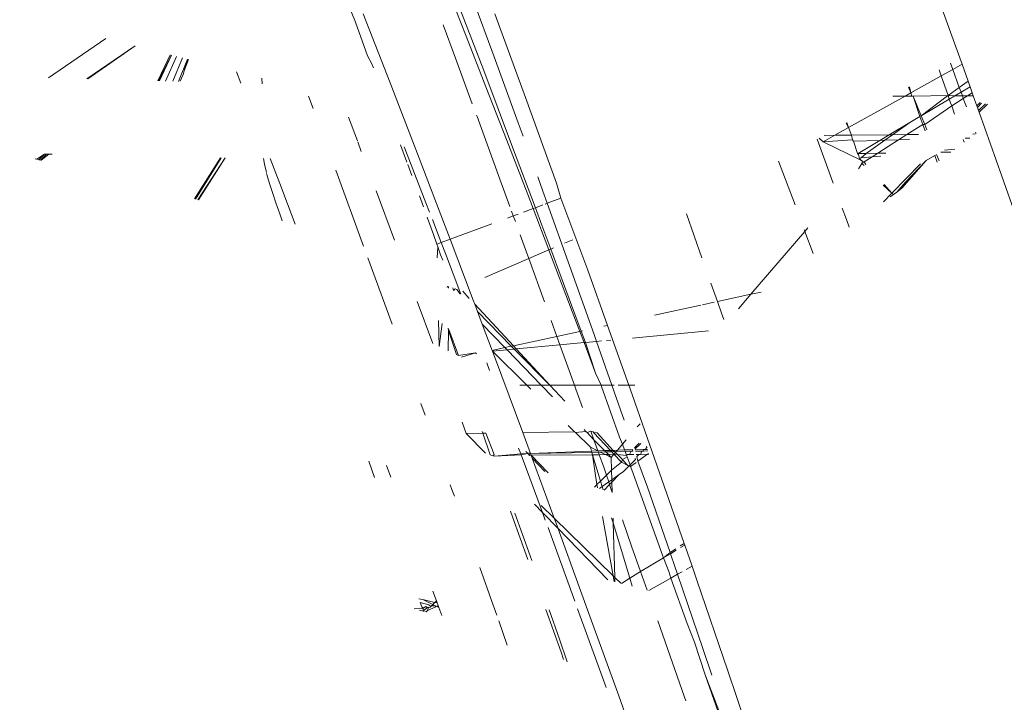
# Model space of a CAD drawing. Header units: millimetres. Extents: x 504675 to 860349, y -23215 to 63575.
# Tile 125 of 177: x 592437 to 592472, y 33372 to 33396. Entities that reach past the tile are written whole.
import ezdxf

# ---------------------------------------------------------------- set-up
doc = ezdxf.new("R2010")
doc.units = ezdxf.units.MM
doc.header["$LTSCALE"] = 10
doc.header["$PDMODE"] = 35
doc.header["$PDSIZE"] = -1000
doc.linetypes.add('LEVEL-F-OVERALL LAYOUT$0$HIDDEN', pattern=[0.375, 0.25, -0.125])
doc.layers.get('0').update_dxf_attribs({"linetype": 'CONTINUOUS'})
doc.layers.get('Defpoints').update_dxf_attribs({"color": 253, "linetype": 'CONTINUOUS'})
for name, color, linetype, lineweight in [('ARCH', 8, 'CONTINUOUS', 0), ('DIM', 8, 'CONTINUOUS', 15), ('furniture', 8, 'CONTINUOUS', 5), ('LEVEL - C OVERALL LAYOUT$0$A-EQPM', 8, 'CONTINUOUS', 5)]:
    doc.layers.add(name, color=color, linetype=linetype, lineweight=lineweight)
doc.layers.add('LEVEL-F-OVERALL LAYOUT$0$DASH1L', color=8, linetype='LEVEL-F-OVERALL LAYOUT$0$HIDDEN')
doc.styles.get("Standard").update_dxf_attribs({"font": 'verdana.ttf'})
doc.dimstyles.new('LBF 50', dxfattribs={"dimscale": 25, "dimtxt": 1.75, "dimasz": 1.75, "dimexe": 1, "dimexo": 1, "dimgap": 1, "dimtad": 1, "dimdec": 0, "dimrnd": 5, "dimzin": 12, "dimdsep": 46, "dimtxsty": 'Standard', "dimblk": 'CLOSEDBLANK', "dimcen": 0, "dimclrd": 256, "dimclre": 256, "dimclrt": 256, "dimadec": 0, "dimazin": 3, "dimtfac": 1, "dimtdec": 0, "dimtofl": 0, "dimtmove": 0, "dimatfit": 3, "dimldrblk": 'CLOSEDBLANK', "dimfxl": 0.18, "dimtolj": 1, "dimtzin": 0, "dimlwd": -1, "dimlwe": -1, "dimarcsym": 0})

# ---------------------------------------------------------------- blocks, each defined once
blk = doc.blocks.new('LEVEL - C OVERALL LAYOUT$0$Column Cladding - Column Cladding- 1200mm-V38-LEVEL C - PART PLAN 20')
at = {"layer": 'LEVEL - C OVERALL LAYOUT$0$A-EQPM', "color": 253, "lineweight": 5}
for radius, start, end in [(755, 270, 90), (746, 360, 180), (731, 0, 180)]:
    blk.add_arc((0, 0), radius, start, end, dxfattribs=at)
blk = doc.blocks.new('ARCH')
at = {"layer": 'LEVEL-F-OVERALL LAYOUT$0$DASH1L'}
h = blk.add_hatch(dxfattribs=at)
h.set_pattern_fill('ANGLE', color=8, scale=10, angle=352.0664)
h.set_pattern_definition([(352.0664444, (-404119.055, 373340.98), (9.6410197, 69.1814516), [50.8, -19.05]), (82.0664444, (-404119.055, 373340.98), (-69.1814516, 9.6410197), [50.8, -19.05])])
edge = h.paths.add_edge_path(flags=16)
edge.add_line((572074.712, 35847.062), (602196.904, 29528.217))
edge.add_line((602196.904, 29528.217), (599472.63, 39352.005))
edge.add_arc((597545.364, 38817.547), 2000, 15.499436, 89.998351)
edge.add_line((597545.422, 40817.547), (573256.113, 40817.547))
edge.add_arc((576210.344, 22394.182), 18658.72, 99.1099624, 106.6903327)
edge.add_line((570851.58, 40266.829), (572074.712, 35847.062))
h.paths.add_polyline_path([(583373.777, 40815.973), (583374.097, 40875.042), (586424.097, 40859.112), (586423.937, 40815.973)], flags=16)
h.paths.add_polyline_path([(600840.891, 34605.132), (600792.778, 34591.523), (599497.965, 39260.646), (599546.078, 39274.255)])
h.paths.add_polyline_path([(587210.4, 32671.778), (587194.965, 32598.383), (582692.955, 33542.787), (582708.389, 33616.182)])
edge = h.paths.add_edge_path()
edge.add_line((572071.73, 35387.893), (601863.317, 29138.4))
edge.add_arc((601986.5, 29725.619), 600, 258.152638, 375.499436)
edge.add_line((602564.68, 29885.956), (599906.265, 39472.258))
edge.add_arc((597545.364, 38817.547), 2450, 15.499436, 89.998351)
edge.add_line((597545.435, 41267.547), (573220.478, 41267.547))
edge.add_arc((576210.344, 22394.182), 19108.72, 99.0018321, 106.2358191)
edge.add_arc((571035.465, 40164.758), 600, 106.235819, 195.468967)
edge.add_line((570457.2, 40004.728), (571616.648, 35815.082))
edge.add_arc((572194.913, 35975.111), 600, 195.468967, 258.152638)
h.paths.add_polyline_path([(587210.4, 32671.778), (587195.409, 32600.494), (587195.432, 32600.49)])
at = {"layer": 'furniture'}
for p, q in [((592469.289, 33397.767), (592470.402, 33394.67)), ((592452.419, 33397.134), (592453.089, 33395.438)), ((592452.705, 33396.852), (592453.707, 33394.228)), ((592453.255, 33396.948), (592454.076, 33394.709)), ((592448.979, 33396.504), (592449.208, 33395.926)), ((592449.484, 33396.221), (592450.428, 33393.794)), ((592454.095, 33396.22), (592455.174, 33393.281)), ((592449.208, 33395.926), (592449.631, 33394.741)), ((592452.718, 33394.665), (592452.285, 33395.837)), ((592440.456, 33395.356), (592438.449, 33393.973)), ((592453.089, 33395.438), (592453.785, 33393.662)), ((592441.486, 33395.093), (592439.792, 33393.936)), ((592439.823, 33393.935), (592441.486, 33395.093)), ((592442.713, 33394.78), (592442.274, 33393.866)), ((592442.303, 33393.865), (592442.755, 33394.769)), ((592442.755, 33394.769), (592442.332, 33393.865)), ((592442.929, 33394.725), (592442.545, 33393.859)), ((592443.142, 33394.67), (592442.8, 33393.852)), ((592443.321, 33394.624), (592443.002, 33393.846)), ((592443.204, 33394.219), (592443.321, 33394.624)), ((592449.631, 33394.741), (592449.788, 33394.458)), ((592453.307, 33393.062), (592452.718, 33394.665)), ((592454.076, 33394.709), (592454.92, 33392.392)), ((592470.402, 33394.67), (592470.482, 33394.447)), ((592443.36, 33394.615), (592443.204, 33394.219)), ((592449.788, 33394.458), (592449.841, 33394.322)), ((592470.157, 33394.266), (592470.077, 33394.485)), ((592470.157, 33394.266), (592470.482, 33394.447)), ((592470.482, 33394.447), (592470.693, 33393.855)), ((592443.06, 33393.854), (592443.113, 33393.963)), ((592443.166, 33394.086), (592443.113, 33393.963)), ((592443.166, 33394.086), (592443.204, 33394.219)), ((592445.19, 33393.785), (592445.033, 33394.187)), ((592445.941, 33393.764), (592445.929, 33393.958)), ((592453.707, 33394.228), (592454.722, 33391.545)), ((592468.684, 33393.443), (592469.75, 33394.039)), ((592469.675, 33394.255), (592469.75, 33394.039)), ((592469.75, 33394.039), (592470.157, 33394.266)), ((592469.75, 33394.039), (592469.99, 33393.356)), ((592470.386, 33393.638), (592470.157, 33394.266)), ((592450.428, 33393.794), (592451.386, 33391.309)), ((592453.785, 33393.662), (592454.505, 33391.809)), ((592468.684, 33393.443), (592468.607, 33393.645)), ((592468.684, 33393.443), (592468.636, 33393.662)), ((592470.386, 33393.638), (592469.99, 33393.356)), ((592470.693, 33393.855), (592470.386, 33393.638)), ((592470.446, 33393.473), (592470.386, 33393.638)), ((592470.762, 33393.66), (592470.446, 33393.473)), ((592470.693, 33393.855), (592470.762, 33393.66)), ((592470.762, 33393.66), (592470.837, 33393.451)), ((592447.723, 33392.901), (592447.568, 33393.325)), ((592455.174, 33393.281), (592456.264, 33390.281)), ((592466.504, 33392.227), (592468.485, 33393.332)), ((592468.055, 33393.33), (592468.485, 33393.332)), ((592468.485, 33393.332), (592468.684, 33393.443)), ((592468.485, 33393.332), (592468.725, 33393.334)), ((592468.725, 33393.334), (592468.684, 33393.443)), ((592468.768, 33393.334), (592468.725, 33393.334)), ((592468.768, 33393.334), (592469.99, 33393.356)), ((592468.989, 33392.645), (592468.768, 33393.334)), ((592469.047, 33392.641), (592468.768, 33393.334)), ((592469.968, 33393.341), (592469.047, 33392.641)), ((592469.99, 33393.356), (592469.968, 33393.341)), ((592469.99, 33393.356), (592470.035, 33393.228)), ((592469.99, 33393.356), (592470.227, 33393.342)), ((592470.227, 33393.342), (592470.035, 33393.228)), ((592470.119, 33392.989), (592470.527, 33393.251)), ((592470.446, 33393.473), (592470.227, 33393.342)), ((592470.227, 33393.342), (592470.493, 33393.344)), ((592470.493, 33393.344), (592470.446, 33393.473)), ((592470.493, 33393.344), (592470.672, 33393.345)), ((592470.527, 33393.251), (592470.493, 33393.344)), ((592470.527, 33393.251), (592470.672, 33393.345)), ((592470.635, 33392.955), (592470.527, 33393.251)), ((592470.672, 33393.345), (592470.837, 33393.451)), ((592470.672, 33393.345), (592470.874, 33393.346)), ((592470.837, 33393.451), (592470.874, 33393.346)), ((592470.874, 33393.346), (592471.001, 33392.99)), ((592470.035, 33393.228), (592469.047, 33392.641)), ((592469.172, 33392.329), (592470.119, 33392.989)), ((592470.035, 33393.228), (592470.082, 33393.094)), ((592470.082, 33393.094), (592470.119, 33392.989)), ((592470.119, 33392.989), (592470.219, 33392.7)), ((592471.117, 33393.108), (592471.001, 33392.99)), ((592471.001, 33392.99), (592471.022, 33392.932)), ((592471.022, 33392.932), (592471.169, 33393.084)), ((592471.022, 33392.932), (592471.06, 33392.823)), ((592471.305, 33393.062), (592471.06, 33392.823)), ((592471.081, 33392.764), (592471.374, 33393.051)), ((592449.276, 33391.757), (592448.961, 33392.589)), ((592453.473, 33392.611), (592453.456, 33392.658)), ((592454.276, 33390.418), (592453.473, 33392.611)), ((592469.001, 33392.613), (592468.651, 33392.406)), ((592469.001, 33392.613), (592468.989, 33392.645)), ((592469.047, 33392.641), (592469.001, 33392.613)), ((592469.106, 33392.338), (592469.001, 33392.613)), ((592469.172, 33392.329), (592469.047, 33392.641)), ((592471.06, 33392.823), (592471.081, 33392.764)), ((592471.876, 33390.519), (592471.081, 33392.764)), ((592454.92, 33392.392), (592455.087, 33391.93)), ((592466.018, 33391.955), (592466.504, 33392.227)), ((592466.504, 33392.227), (592466.424, 33392.38)), ((592466.504, 33392.227), (592466.439, 33392.407)), ((592466.601, 33391.961), (592466.504, 33392.227)), ((592468.651, 33392.406), (592467.924, 33391.973)), ((592468.651, 33392.406), (592468.044, 33391.974)), ((592468.548, 33391.979), (592469.106, 33392.338)), ((592469.191, 33392.115), (592469.106, 33392.338)), ((592469.106, 33392.338), (592469.172, 33392.329)), ((592469.245, 33392.146), (592469.172, 33392.329)), ((592465.613, 33391.729), (592466.018, 33391.955)), ((592465.642, 33391.952), (592466.018, 33391.955)), ((592466.018, 33391.955), (592466.601, 33391.961)), ((592466.601, 33391.961), (592467.924, 33391.973)), ((592466.636, 33391.798), (592466.601, 33391.961)), ((592467.924, 33391.973), (592467.594, 33391.777)), ((592468.044, 33391.974), (592467.773, 33391.782)), ((592467.924, 33391.973), (592468.044, 33391.974)), ((592468.044, 33391.974), (592468.548, 33391.979)), ((592468.259, 33391.794), (592468.548, 33391.979)), ((592468.548, 33391.979), (592468.96, 33391.983)), ((592470.856, 33392.001), (592470.951, 33392.002)), ((592470.974, 33392.019), (592470.959, 33392.06)), ((592449.414, 33391.392), (592449.289, 33391.723)), ((592451.017, 33391.009), (592450.79, 33391.624)), ((592450.921, 33391.555), (592451.025, 33391.288)), ((592454.505, 33391.809), (592455.25, 33389.877)), ((592454.722, 33391.545), (592455.521, 33389.415)), ((592465.963, 33390.277), (592465.404, 33391.816)), ((592465.468, 33391.853), (592465.613, 33391.729)), ((592466.636, 33391.798), (592465.613, 33391.729)), ((592465.613, 33391.729), (592466.929, 33391.082)), ((592466.675, 33391.755), (592466.636, 33391.798)), ((592467.594, 33391.777), (592466.675, 33391.755)), ((592466.813, 33391.313), (592466.675, 33391.755)), ((592467.594, 33391.777), (592466.843, 33391.313)), ((592467.773, 33391.782), (592467.12, 33391.318)), ((592467.53, 33391.325), (592468.259, 33391.794)), ((592467.773, 33391.782), (592467.594, 33391.777)), ((592468.259, 33391.794), (592467.773, 33391.782)), ((592468.643, 33391.803), (592468.259, 33391.794)), ((592470.527, 33391.814), (592470.562, 33391.715)), ((592470.751, 33391.855), (592470.591, 33391.851)), ((592438.301, 33391.295), (592438.037, 33391.117)), ((592438.301, 33391.295), (592438.11, 33391.099)), ((592438.371, 33391.294), (592438.166, 33391.085)), ((592438.457, 33391.292), (592438.191, 33391.079)), ((592438.371, 33391.294), (592438.301, 33391.295)), ((592438.457, 33391.292), (592438.371, 33391.294)), ((592438.575, 33391.29), (592438.457, 33391.292)), ((592444.479, 33391.171), (592443.566, 33389.726)), ((592443.602, 33389.717), (592444.505, 33391.171)), ((592451.025, 33391.288), (592451.681, 33389.587)), ((592451.386, 33391.309), (592452.357, 33388.767)), ((592466.852, 33391.265), (592466.813, 33391.313)), ((592466.813, 33391.313), (592466.843, 33391.313)), ((592466.843, 33391.313), (592467.12, 33391.318)), ((592466.891, 33391.156), (592466.852, 33391.265)), ((592467.12, 33391.318), (592466.939, 33391.16)), ((592466.939, 33391.16), (592467.332, 33391.197)), ((592467.055, 33391.02), (592467.332, 33391.197)), ((592467.12, 33391.318), (592467.53, 33391.325)), ((592467.332, 33391.197), (592467.53, 33391.325)), ((592467.332, 33391.197), (592467.629, 33391.226)), ((592467.53, 33391.325), (592467.812, 33391.33)), ((592469.524, 33391.242), (592469.221, 33391.07)), ((592469.524, 33391.242), (592469.55, 33391.257)), ((592469.611, 33391.013), (592469.524, 33391.242)), ((592469.677, 33391.062), (592469.59, 33391.28)), ((592469.735, 33391.363), (592470.093, 33391.369)), ((592469.865, 33391.437), (592470.232, 33391.472)), ((592438.037, 33391.117), (592437.983, 33391.131)), ((592438.072, 33391.109), (592438.11, 33391.099)), ((592438.135, 33391.093), (592438.191, 33391.079)), ((592444.645, 33391.168), (592443.683, 33389.696)), ((592443.711, 33389.689), (592444.645, 33391.168)), ((592446.021, 33390.946), (592445.985, 33391.141)), ((592446.085, 33390.65), (592446.021, 33390.946)), ((592446.552, 33390.263), (592446.214, 33391.137)), ((592451.188, 33390.545), (592451.045, 33390.933)), ((592464.051, 33391.043), (592464.293, 33390.402)), ((592466.853, 33390.784), (592466.97, 33390.971)), ((592466.891, 33391.156), (592466.939, 33391.16)), ((592466.891, 33391.156), (592466.929, 33391.082)), ((592466.929, 33391.082), (592466.986, 33391.054)), ((592466.986, 33391.054), (592466.97, 33390.971)), ((592466.97, 33390.971), (592467.037, 33390.998)), ((592466.97, 33390.971), (592467.046, 33390.894)), ((592466.986, 33391.054), (592467.055, 33391.02)), ((592467.037, 33390.998), (592467.055, 33391.02)), ((592467.104, 33390.926), (592467.055, 33391.02)), ((592469.026, 33390.959), (592468.025, 33389.93)), ((592468.372, 33390.098), (592469.221, 33391.07)), ((592468.496, 33390.317), (592469.221, 33391.07)), ((592446.102, 33390.58), (592446.094, 33390.613)), ((592446.15, 33390.413), (592446.102, 33390.58)), ((592449.495, 33388.063), (592448.518, 33390.728)), ((592455.605, 33390.495), (592455.786, 33389.994)), ((592471.876, 33390.519), (592473.06, 33387.139)), ((592446.219, 33390.192), (592446.15, 33390.413)), ((592446.309, 33389.916), (592446.219, 33390.192)), ((592447.097, 33388.837), (592446.552, 33390.263)), ((592454.624, 33389.462), (592454.276, 33390.418)), ((592456.264, 33390.281), (592456.416, 33389.746)), ((592464.293, 33390.402), (592464.624, 33389.515)), ((592467.716, 33390.212), (592468.025, 33389.93)), ((592468.025, 33389.93), (592467.748, 33390.23)), ((592468.191, 33389.965), (592468.496, 33390.317)), ((592446.42, 33389.585), (592446.309, 33389.916)), ((592450.581, 33388.273), (592449.934, 33390.004)), ((592451.594, 33389.448), (592451.451, 33389.833)), ((592455.25, 33389.877), (592455.439, 33389.385)), ((592455.786, 33389.994), (592455.938, 33389.569)), ((592468.025, 33389.93), (592467.724, 33389.62)), ((592468.073, 33389.878), (592467.966, 33389.799)), ((592468.073, 33389.878), (592468.025, 33389.93)), ((592468.073, 33389.878), (592468.191, 33389.965)), ((592468.191, 33389.965), (592468.372, 33390.098)), ((592446.552, 33389.201), (592446.42, 33389.585)), ((592451.681, 33389.587), (592451.808, 33389.257)), ((592455.521, 33389.415), (592455.782, 33389.511)), ((592455.857, 33389.539), (592455.938, 33389.569)), ((592455.938, 33389.569), (592456.416, 33389.746)), ((592455.938, 33389.569), (592456.673, 33387.517)), ((592456.416, 33389.746), (592457.363, 33387.224)), ((592446.638, 33388.953), (592446.552, 33389.201)), ((592454.543, 33389.053), (592454.745, 33389.128)), ((592454.745, 33389.128), (592454.684, 33389.296)), ((592454.745, 33389.128), (592454.916, 33389.191)), ((592454.817, 33388.932), (592454.745, 33389.128)), ((592455.097, 33389.258), (592455.439, 33389.385)), ((592455.439, 33389.385), (592455.521, 33389.415)), ((592455.439, 33389.385), (592455.994, 33387.935)), ((592455.521, 33389.415), (592455.75, 33388.803)), ((592461.361, 33387.657), (592460.819, 33389.197)), ((592466.426, 33388.999), (592466.282, 33389.395)), ((592451.741, 33389.049), (592451.726, 33389.089)), ((592451.95, 33388.48), (592451.741, 33389.049)), ((592451.908, 33388.996), (592452.216, 33388.193)), ((592452.357, 33388.767), (592452.53, 33388.309)), ((592452.53, 33388.309), (592453.987, 33388.848)), ((592455.75, 33388.803), (592456.062, 33387.964)), ((592466.522, 33388.733), (592466.426, 33388.999)), ((592452.058, 33388.135), (592451.95, 33388.48)), ((592455.128, 33388.075), (592454.989, 33388.459)), ((592463.08, 33386.378), (592464.971, 33388.586)), ((592464.952, 33388.638), (592464.971, 33388.586)), ((592464.971, 33388.586), (592465.075, 33388.708)), ((592464.971, 33388.586), (592465.263, 33387.804)), ((592452.058, 33388.135), (592452.216, 33388.193)), ((592452.093, 33388.039), (592452.058, 33388.135)), ((592452.216, 33388.193), (592452.53, 33388.309)), ((592452.216, 33388.193), (592452.363, 33387.809)), ((592452.53, 33388.309), (592453.342, 33386.166)), ((592455.288, 33387.632), (592455.128, 33388.075)), ((592456.535, 33388.167), (592456.83, 33388.293)), ((592452.093, 33388.039), (592452.07, 33387.661)), ((592452.194, 33387.764), (592452.093, 33388.039)), ((592452.276, 33387.577), (592452.194, 33387.764)), ((592452.363, 33387.809), (592452.906, 33386.381)), ((592455.288, 33387.632), (592455.994, 33387.935)), ((592455.994, 33387.935), (592456.062, 33387.964)), ((592455.994, 33387.935), (592456.02, 33387.867)), ((592456.02, 33387.867), (592456.812, 33385.779)), ((592456.062, 33387.964), (592456.157, 33388.005)), ((592456.062, 33387.964), (592456.79, 33386)), ((592450.492, 33385.335), (592449.645, 33387.655)), ((592453.748, 33386.972), (592455.288, 33387.632)), ((592455.837, 33386.114), (592455.288, 33387.632)), ((592456.673, 33387.517), (592457.579, 33384.961)), ((592457.363, 33387.224), (592458.054, 33385.287)), ((592461.674, 33386.77), (592461.903, 33386.123)), ((592452.426, 33386.618), (592452.432, 33386.662)), ((592452.478, 33386.647), (592452.478, 33386.592)), ((592452.653, 33386.505), (592452.619, 33386.6)), ((592452.653, 33386.505), (592452.705, 33386.572)), ((592452.705, 33386.572), (592452.767, 33386.551)), ((592452.767, 33386.551), (592452.878, 33386.395)), ((592453.203, 33386.234), (592452.972, 33386.484)), ((592461.903, 33386.123), (592463.08, 33386.378)), ((592462.647, 33385.873), (592463.08, 33386.378)), ((592463.08, 33386.378), (592463.437, 33386.456)), ((592451.92, 33384.656), (592451.379, 33386.123)), ((592453.342, 33386.166), (592453.393, 33386.03)), ((592454.748, 33384.569), (592453.393, 33386.03)), ((592453.393, 33386.03), (592453.491, 33385.768)), ((592456.79, 33386), (592457.127, 33385.086)), ((592459.698, 33385.644), (592461.324, 33385.997)), ((592461.385, 33386.01), (592461.791, 33386.099)), ((592462.046, 33385.716), (592461.903, 33386.123)), ((592453.491, 33385.768), (592454.674, 33384.553)), ((592453.491, 33385.768), (592453.657, 33385.327)), ((592456.812, 33385.779), (592457.077, 33385.075)), ((592462.046, 33385.716), (592462.127, 33385.489)), ((592452.127, 33385.462), (592452.145, 33384.55)), ((592452.145, 33384.55), (592452.254, 33385.35)), ((592454.451, 33384.505), (592453.657, 33385.327)), ((592453.657, 33385.327), (592454.001, 33384.407)), ((592456.274, 33384.901), (592456.073, 33385.461)), ((592452.47, 33385.158), (592452.446, 33385.18)), ((592452.47, 33385.108), (592452.466, 33384.397)), ((592452.47, 33385.158), (592452.47, 33385.108)), ((592452.755, 33384.26), (592452.47, 33385.108)), ((592452.82, 33384.229), (592452.49, 33385.141)), ((592456.274, 33384.901), (592457.077, 33385.075)), ((592457.077, 33385.075), (592457.127, 33385.086)), ((592457.077, 33385.075), (592457.225, 33384.682)), ((592457.127, 33385.086), (592457.177, 33385.097)), ((592457.127, 33385.086), (592457.273, 33384.687)), ((592457.579, 33384.961), (592457.663, 33384.724)), ((592457.92, 33385.258), (592458.054, 33385.287)), ((592458.798, 33383.185), (592458.054, 33385.287)), ((592461.593, 33385.095), (592458.93, 33384.843)), ((592454.748, 33384.569), (592456.274, 33384.901)), ((592456.382, 33384.603), (592456.274, 33384.901)), ((592457.225, 33384.682), (592456.382, 33384.603)), ((592457.273, 33384.687), (592457.225, 33384.682)), ((592457.225, 33384.682), (592457.627, 33383.613)), ((592457.663, 33384.724), (592457.273, 33384.687)), ((592457.273, 33384.687), (592457.627, 33383.613)), ((592457.841, 33384.74), (592457.663, 33384.724)), ((592457.663, 33384.724), (592458.204, 33383.185)), ((592458.164, 33384.771), (592458.009, 33384.756)), ((592453.416, 33384.322), (592452.82, 33384.229)), ((592452.933, 33384.175), (592453.416, 33384.322)), ((592453.416, 33384.322), (592453.455, 33384.288)), ((592454.001, 33384.407), (592454.451, 33384.505)), ((592454.001, 33384.407), (592454.012, 33384.379)), ((592454.526, 33384.427), (592454.012, 33384.379)), ((592454.012, 33384.379), (592454.339, 33383.507)), ((592454.012, 33384.379), (592455.223, 33383.188)), ((592454.451, 33384.505), (592454.674, 33384.553)), ((592454.526, 33384.427), (592454.451, 33384.505)), ((592454.774, 33384.451), (592454.526, 33384.427)), ((592455.724, 33383.188), (592454.526, 33384.427)), ((592454.674, 33384.553), (592454.748, 33384.569)), ((592454.674, 33384.553), (592454.774, 33384.451)), ((592454.851, 33384.458), (592454.748, 33384.569)), ((592454.851, 33384.458), (592454.774, 33384.451)), ((592454.774, 33384.451), (592456.03, 33383.187)), ((592456.382, 33384.603), (592454.851, 33384.458)), ((592456.03, 33383.187), (592454.851, 33384.458)), ((592456.89, 33383.187), (592456.382, 33384.603)), ((592452.82, 33384.229), (592452.755, 33384.26)), ((592453.818, 33383.967), (592453.915, 33383.709)), ((592457.627, 33383.613), (592457.825, 33383.186)), ((592454.339, 33383.507), (592455.075, 33381.526)), ((592455.223, 33383.188), (592454.975, 33383.188)), ((592455.223, 33383.188), (592455.362, 33383.051)), ((592455.724, 33383.188), (592455.223, 33383.188)), ((592456.115, 33382.784), (592455.724, 33383.188)), ((592456.03, 33383.187), (592455.724, 33383.188)), ((592456.547, 33382.63), (592456.03, 33383.187)), ((592456.89, 33383.187), (592456.03, 33383.187)), ((592456.941, 33383.046), (592456.89, 33383.187)), ((592457.825, 33383.186), (592456.89, 33383.187)), ((592457.168, 33382.409), (592456.941, 33383.046)), ((592457.825, 33383.186), (592457.842, 33383.138)), ((592458.204, 33383.185), (592457.825, 33383.186)), ((592457.842, 33383.138), (592458.464, 33381.369)), ((592458.284, 33383.185), (592458.204, 33383.185)), ((592458.204, 33383.185), (592458.506, 33382.326)), ((592458.798, 33383.185), (592458.421, 33383.185)), ((592458.798, 33383.185), (592458.841, 33383.064)), ((592459.004, 33383.184), (592458.798, 33383.185)), ((592458.841, 33383.064), (592460.039, 33379.646)), ((592451.651, 33382.142), (592451.505, 33382.546)), ((592458.506, 33382.326), (592458.632, 33381.962)), ((592453.092, 33381.497), (592452.951, 33381.885)), ((592453.679, 33381.503), (592453.092, 33381.497)), ((592453.679, 33381.503), (592453.659, 33381.562)), ((592453.785, 33381.504), (592453.679, 33381.503)), ((592453.933, 33380.746), (592453.679, 33381.503)), ((592454.07, 33380.751), (592453.785, 33381.504)), ((592456.889, 33381.557), (592455.075, 33381.526)), ((592455.075, 33381.526), (592455.348, 33380.79)), ((592456.669, 33381.772), (592456.889, 33381.557)), ((592456.889, 33381.557), (592456.923, 33381.523)), ((592457.294, 33381.564), (592456.923, 33381.523)), ((592456.923, 33381.523), (592457.449, 33381.009)), ((592457.294, 33381.564), (592457.225, 33381.635)), ((592457.333, 33381.523), (592457.294, 33381.564)), ((592457.465, 33381.576), (592457.333, 33381.523)), ((592457.572, 33381.276), (592457.333, 33381.523)), ((592457.465, 33381.576), (592457.542, 33381.557)), ((592457.572, 33381.276), (592457.465, 33381.576)), ((592457.542, 33381.557), (592457.574, 33381.522)), ((592457.574, 33381.522), (592457.633, 33381.535)), ((592458.153, 33380.899), (592457.574, 33381.522)), ((592457.633, 33381.535), (592457.684, 33381.522)), ((592457.684, 33381.522), (592458.252, 33380.902)), ((592459.094, 33381.725), (592459.191, 33381.837)), ((592453.765, 33380.798), (592453.092, 33381.497)), ((592457.944, 33380.891), (592457.572, 33381.276)), ((592457.706, 33380.883), (592457.572, 33381.276)), ((592458.464, 33381.369), (592458.576, 33381.12)), ((592458.576, 33381.12), (592458.706, 33381.271)), ((592459.163, 33381.159), (592458.995, 33380.993)), ((592454.933, 33380.979), (592455.006, 33380.785)), ((592455.254, 33380.794), (592455.19, 33380.862)), ((592455.285, 33380.819), (592455.348, 33380.79)), ((592457.489, 33380.875), (592455.348, 33380.79)), ((592455.348, 33380.79), (592457.503, 33380.83)), ((592457.489, 33380.875), (592457.449, 33381.009)), ((592457.449, 33381.009), (592457.706, 33380.883)), ((592457.706, 33380.883), (592457.489, 33380.875)), ((592457.503, 33380.83), (592457.489, 33380.875)), ((592457.503, 33380.83), (592457.728, 33380.838)), ((592457.528, 33380.746), (592457.503, 33380.83)), ((592457.944, 33380.891), (592457.706, 33380.883)), ((592457.728, 33380.838), (592457.706, 33380.883)), ((592457.728, 33380.838), (592457.793, 33380.84)), ((592457.76, 33380.748), (592457.728, 33380.838)), ((592457.793, 33380.84), (592457.987, 33380.846)), ((592457.793, 33380.84), (592457.975, 33380.751)), ((592458.153, 33380.899), (592457.944, 33380.891)), ((592457.987, 33380.846), (592457.944, 33380.891)), ((592457.987, 33380.846), (592458.195, 33380.853)), ((592458.079, 33380.752), (592457.987, 33380.846)), ((592458.252, 33380.902), (592458.153, 33380.899)), ((592458.195, 33380.853), (592458.153, 33380.899)), ((592458.195, 33380.853), (592458.296, 33380.857)), ((592458.274, 33380.768), (592458.195, 33380.853)), ((592458.394, 33380.908), (592458.252, 33380.902)), ((592458.252, 33380.902), (592458.296, 33380.857)), ((592458.274, 33380.768), (592458.325, 33380.827)), ((592458.296, 33380.857), (592458.325, 33380.827)), ((592458.325, 33380.827), (592458.352, 33380.859)), ((592458.325, 33380.827), (592458.396, 33380.755)), ((592458.352, 33380.859), (592458.394, 33380.908)), ((592458.352, 33380.859), (592458.667, 33380.869)), ((592458.394, 33380.908), (592458.576, 33381.12)), ((592458.65, 33380.917), (592458.394, 33380.908)), ((592458.576, 33381.12), (592458.65, 33380.917)), ((592458.927, 33380.927), (592458.65, 33380.917)), ((592458.65, 33380.917), (592458.667, 33380.869)), ((592458.667, 33380.869), (592458.876, 33380.876)), ((592458.667, 33380.869), (592458.72, 33380.724)), ((592458.818, 33380.759), (592458.876, 33380.876)), ((592458.876, 33380.876), (592458.941, 33380.879)), ((592458.927, 33380.927), (592458.941, 33380.879)), ((592459.007, 33380.944), (592459.215, 33381.146)), ((592459.303, 33380.927), (592459.014, 33380.919)), ((592459.027, 33380.87), (592459.254, 33380.877)), ((592459.202, 33380.762), (592459.254, 33380.877)), ((592459.254, 33380.877), (592459.315, 33380.879)), ((592459.364, 33380.929), (592459.303, 33380.927)), ((592459.315, 33380.879), (592459.303, 33380.927)), ((592459.315, 33380.879), (592459.463, 33380.883)), ((592459.364, 33380.929), (592459.43, 33380.997)), ((592459.449, 33380.932), (592459.364, 33380.929)), ((592459.417, 33381.045), (592459.43, 33380.997)), ((592449.88, 33379.954), (592449.673, 33380.522)), ((592454.038, 33380.713), (592453.933, 33380.746)), ((592454.038, 33380.713), (592454.07, 33380.751)), ((592454.091, 33380.697), (592454.038, 33380.713)), ((592454.091, 33380.697), (592455.006, 33380.785)), ((592455.02, 33380.746), (592454.091, 33380.697)), ((592455.006, 33380.785), (592455.254, 33380.794)), ((592455.006, 33380.785), (592455.02, 33380.746)), ((592455.254, 33380.794), (592455.02, 33380.746)), ((592455.02, 33380.746), (592455.322, 33379.931)), ((592455.289, 33380.755), (592455.254, 33380.794)), ((592455.348, 33380.79), (592455.289, 33380.755)), ((592455.317, 33380.725), (592455.289, 33380.755)), ((592455.369, 33380.733), (592455.317, 33380.725)), ((592455.348, 33380.79), (592455.369, 33380.733)), ((592457.495, 33380.746), (592455.369, 33380.733)), ((592455.407, 33380.628), (592455.369, 33380.733)), ((592455.369, 33380.733), (592455.973, 33380.115)), ((592455.847, 33380.154), (592455.407, 33380.628)), ((592455.407, 33380.628), (592456.181, 33378.523)), ((592457.528, 33380.746), (592457.495, 33380.746)), ((592457.76, 33380.748), (592457.528, 33380.746)), ((592457.805, 33379.823), (592457.528, 33380.746)), ((592457.528, 33380.746), (592457.68, 33379.7)), ((592457.975, 33380.751), (592457.76, 33380.748)), ((592457.905, 33380.343), (592457.76, 33380.748)), ((592458.079, 33380.752), (592457.975, 33380.751)), ((592457.975, 33380.751), (592458.175, 33380.652)), ((592458.274, 33380.768), (592458.079, 33380.752)), ((592458.175, 33380.652), (592458.079, 33380.752)), ((592458.175, 33380.652), (592458.274, 33380.768)), ((592458.189, 33380.201), (592458.175, 33380.652)), ((592458.537, 33380.484), (592458.189, 33380.201)), ((592458.396, 33380.755), (592458.274, 33380.768)), ((592458.537, 33380.484), (592458.274, 33380.768)), ((592458.72, 33380.724), (592458.396, 33380.755)), ((592458.396, 33380.755), (592458.571, 33380.576)), ((592458.537, 33380.484), (592458.571, 33380.576)), ((592458.759, 33380.365), (592458.537, 33380.484)), ((592458.571, 33380.576), (592458.737, 33380.679)), ((592458.571, 33380.576), (592458.6, 33380.546)), ((592458.6, 33380.546), (592458.759, 33380.365)), ((592458.755, 33380.758), (592458.72, 33380.724)), ((592458.737, 33380.679), (592458.72, 33380.724)), ((592458.841, 33380.391), (592458.737, 33380.679)), ((592458.818, 33380.759), (592458.755, 33380.758)), ((592458.975, 33380.76), (592458.818, 33380.759)), ((592458.841, 33380.391), (592459.026, 33380.581)), ((592458.859, 33380.341), (592459.054, 33380.48)), ((592459.013, 33380.627), (592459.026, 33380.581)), ((592459.143, 33380.762), (592459.055, 33380.761)), ((592459.143, 33380.762), (592459.074, 33380.69)), ((592459.074, 33380.69), (592459.117, 33380.525)), ((592459.117, 33380.525), (592459.453, 33380.765)), ((592459.117, 33380.525), (592459.451, 33379.613)), ((592459.202, 33380.762), (592459.143, 33380.762)), ((592459.453, 33380.765), (592459.202, 33380.762)), ((592459.453, 33380.765), (592459.489, 33380.79)), ((592459.497, 33380.765), (592459.453, 33380.765)), ((592450.446, 33379.96), (592450.294, 33380.369)), ((592458.011, 33380.026), (592457.905, 33380.343)), ((592458.189, 33380.201), (592458.011, 33380.026)), ((592458.2, 33379.871), (592458.189, 33380.201)), ((592458.463, 33380.059), (592458.604, 33380.159)), ((592458.604, 33380.159), (592458.797, 33380.345)), ((592458.797, 33380.345), (592458.759, 33380.365)), ((592458.797, 33380.345), (592458.841, 33380.391)), ((592458.797, 33380.345), (592458.859, 33380.341)), ((592458.841, 33380.391), (592458.859, 33380.341)), ((592458.859, 33380.341), (592458.905, 33380.217)), ((592458.905, 33380.217), (592459.323, 33379.048)), ((592455.322, 33379.931), (592455.766, 33378.726)), ((592457.805, 33379.823), (592457.68, 33379.7)), ((592458.011, 33380.026), (592457.805, 33379.823)), ((592457.863, 33379.631), (592457.805, 33379.823)), ((592457.863, 33379.631), (592458.09, 33379.792)), ((592458.09, 33379.792), (592458.011, 33380.026)), ((592458.09, 33379.792), (592458.2, 33379.871)), ((592458.119, 33379.703), (592458.09, 33379.792)), ((592458.119, 33379.703), (592458.202, 33379.789)), ((592458.2, 33379.871), (592458.463, 33380.059)), ((592458.202, 33379.789), (592458.2, 33379.871)), ((592458.202, 33379.789), (592458.463, 33380.059)), ((592458.214, 33379.422), (592458.202, 33379.789)), ((592452.593, 33379.528), (592452.533, 33379.695)), ((592452.678, 33379.291), (592452.593, 33379.528)), ((592457.68, 33379.7), (592457.593, 33379.614)), ((592457.68, 33379.7), (592457.701, 33379.581)), ((592457.765, 33379.561), (592457.863, 33379.631)), ((592457.896, 33379.52), (592457.863, 33379.631)), ((592457.932, 33379.509), (592458.119, 33379.703)), ((592458.214, 33379.422), (592458.119, 33379.703)), ((592459.451, 33379.613), (592460.241, 33377.321)), ((592460.039, 33379.646), (592460.735, 33377.638)), ((592454.718, 33378.575), (592454.648, 33378.768)), ((592455.766, 33378.726), (592455.49, 33379.012)), ((592455.725, 33378.97), (592456.181, 33378.523)), ((592459.323, 33379.048), (592459.489, 33378.594)), ((592455.26, 33377.07), (592454.718, 33378.575)), ((592455.335, 33377.196), (592454.802, 33378.701)), ((592455.766, 33378.726), (592455.867, 33378.453)), ((592456.316, 33378.157), (592455.766, 33378.726)), ((592456.181, 33378.523), (592456.316, 33378.157)), ((592456.181, 33378.523), (592458.244, 33376.505)), ((592457.876, 33378.586), (592458.244, 33376.505)), ((592458.247, 33378.353), (592458.194, 33378.53)), ((592458.247, 33378.353), (592458.242, 33378.521)), ((592458.896, 33377.544), (592458.571, 33378.463)), ((592459.489, 33378.594), (592459.98, 33377.23)), ((592455.963, 33378.192), (592456.118, 33377.771)), ((592456.316, 33378.157), (592456.368, 33378.014)), ((592458.057, 33376.355), (592456.316, 33378.157)), ((592458.307, 33376.443), (592458.247, 33378.353)), ((592458.83, 33376.413), (592458.247, 33378.353)), ((592456.118, 33377.771), (592456.907, 33375.609)), ((592456.368, 33378.014), (592457.399, 33375.18)), ((592459.208, 33376.656), (592458.896, 33377.544)), ((592460.442, 33377.45), (592460.241, 33377.321)), ((592460.257, 33377.275), (592460.457, 33377.398)), ((592460.735, 33377.638), (592460.592, 33377.546)), ((592460.607, 33377.489), (592460.755, 33377.58)), ((592460.735, 33377.638), (592460.755, 33377.58)), ((592460.755, 33377.58), (592461.013, 33376.835)), ((592455.392, 33377.036), (592455.335, 33377.196)), ((592460.016, 33377.128), (592459.208, 33376.656)), ((592459.98, 33377.23), (592460.016, 33377.128)), ((592460.241, 33377.321), (592460.016, 33377.128)), ((592460.016, 33377.128), (592460.257, 33377.275)), ((592460.016, 33377.128), (592460.201, 33376.65)), ((592460.241, 33377.321), (592460.257, 33377.275)), ((592460.257, 33377.275), (592460.413, 33376.822)), ((592454.029, 33375.5), (592453.572, 33376.788)), ((592460.413, 33376.822), (592460.505, 33376.552)), ((592461.013, 33376.835), (592460.809, 33376.721)), ((592461.013, 33376.835), (592461.182, 33376.348)), ((592458.244, 33376.505), (592458.28, 33376.298)), ((592458.244, 33376.505), (592458.307, 33376.443)), ((592458.311, 33376.29), (592458.307, 33376.443)), ((592458.307, 33376.443), (592458.518, 33376.237)), ((592458.83, 33376.413), (592458.544, 33376.23)), ((592459.208, 33376.656), (592458.83, 33376.413)), ((592458.913, 33376.136), (592458.83, 33376.413)), ((592459.438, 33376.001), (592459.208, 33376.656)), ((592460.269, 33376.42), (592459.494, 33375.987)), ((592460.201, 33376.65), (592460.269, 33376.42)), ((592460.505, 33376.552), (592460.269, 33376.42)), ((592460.837, 33374.826), (592460.269, 33376.42)), ((592460.672, 33376.645), (592460.505, 33376.552)), ((592460.505, 33376.552), (592461.393, 33373.953)), ((592461.182, 33376.348), (592462.274, 33373.161)), ((592451.432, 33375.696), (592451.575, 33375.663)), ((592451.993, 33375.567), (592451.575, 33375.663)), ((592451.922, 33375.491), (592451.575, 33375.663)), ((592452.047, 33375.625), (592451.924, 33375.96)), ((592451.274, 33375.339), (592451.556, 33375.355)), ((592451.45, 33375.297), (592451.59, 33375.262)), ((592451.783, 33375.48), (592451.482, 33375.56)), ((592451.536, 33375.411), (592451.482, 33375.56)), ((592451.584, 33375.37), (592451.536, 33375.411)), ((592451.556, 33375.355), (592451.584, 33375.37)), ((592451.58, 33375.29), (592451.584, 33375.37)), ((592451.59, 33375.262), (592451.58, 33375.29)), ((592451.584, 33375.37), (592451.679, 33375.423)), ((592451.727, 33375.385), (592451.59, 33375.262)), ((592451.679, 33375.423), (592451.727, 33375.385)), ((592451.733, 33375.288), (592451.687, 33375.239)), ((592451.769, 33375.389), (592451.727, 33375.385)), ((592451.733, 33375.288), (592452.028, 33375.415)), ((592451.769, 33375.389), (592451.733, 33375.288)), ((592451.833, 33375.395), (592451.769, 33375.389)), ((592451.836, 33375.436), (592451.783, 33375.48)), ((592451.882, 33375.448), (592451.833, 33375.395)), ((592451.836, 33375.436), (592451.833, 33375.395)), ((592451.882, 33375.448), (592451.836, 33375.436)), ((592451.922, 33375.491), (592451.882, 33375.448)), ((592451.882, 33375.448), (592451.92, 33375.444)), ((592451.92, 33375.444), (592452.005, 33375.451)), ((592451.993, 33375.567), (592451.922, 33375.491)), ((592452.005, 33375.451), (592451.922, 33375.491)), ((592451.993, 33375.567), (592452.047, 33375.625)), ((592451.993, 33375.567), (592452.074, 33375.548)), ((592452.028, 33375.415), (592452.005, 33375.451)), ((592452.028, 33375.415), (592452.069, 33375.419)), ((592452.074, 33375.548), (592452.047, 33375.625)), ((592452.107, 33375.459), (592452.069, 33375.419)), ((592452.069, 33375.419), (592452.12, 33375.424)), ((592452.134, 33375.387), (592452.069, 33375.419)), ((592452.074, 33375.548), (592452.107, 33375.459)), ((592452.107, 33375.459), (592452.12, 33375.424)), ((592452.12, 33375.424), (592452.134, 33375.387)), ((592452.134, 33375.387), (592452.237, 33375.105)), ((592454.162, 33375.124), (592454.029, 33375.5)), ((592456.42, 33373.82), (592455.888, 33375.315)), ((592456.361, 33374.279), (592456.002, 33375.303)), ((592457.002, 33375.347), (592457.771, 33373.223)), ((592451.647, 33375.248), (592451.687, 33375.239)), ((592457.399, 33375.18), (592458.441, 33372.288)), ((592454.534, 33374.071), (592454.233, 33374.923)), ((592459.899, 33374.688), (592459.817, 33374.922)), ((592460.752, 33372.243), (592459.899, 33374.688)), ((592460.837, 33374.826), (592461.099, 33374.175)), ((592456.639, 33373.483), (592456.361, 33374.279)), ((592461.099, 33374.175), (592461.476, 33373.021)), ((592461.393, 33373.953), (592461.697, 33373.052)), ((592456.509, 33373.569), (592456.42, 33373.82)), ((592457.771, 33373.223), (592458.001, 33372.58)), ((592461.476, 33373.021), (592462.709, 33369.505)), ((592461.476, 33373.021), (592462.017, 33371.624)), ((592461.697, 33373.052), (592461.707, 33373.018)), ((592462.274, 33373.161), (592463.317, 33370.085)), ((592458.441, 33372.288), (592458.959, 33370.837)), ((592460.795, 33372.117), (592460.752, 33372.243))]:
    blk.add_line(p, q, dxfattribs=at)
at = {"color": 253, "lineweight": 5, "rotation": 352.0664444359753}
blk.add_blockref('LEVEL - C OVERALL LAYOUT$0$Column Cladding - Column Cladding- 1200mm-V38-LEVEL C - PART PLAN 20', (591721.713, 33073.944), dxfattribs=at)
blk = doc.blocks.new('_ClosedBlank')
at = {"color": 0, "linetype": 'ByBlock', "lineweight": -2}
for p, q in [((-1, 0.16667), (0, 0)), ((-1, 0.16667), (-1, -0.16667)), ((0, 0), (-1, -0.16667))]:
    blk.add_line(p, q, dxfattribs=at)
blk = doc.blocks.new('*D67')
at = {"layer": 'Defpoints', "color": 0, "ltscale": 0.25, "transparency": 16777216}
for p in [(592954.14, 34131.711), (593370.787, 32690.738), (592853.033, 32541.033)]:
    blk.add_point(p, dxfattribs=at)
at = {"layer": 'DIM', "ltscale": 0.25}
for p, q in [((592930.124, 34124.767), (592412.37, 33975.062)), ((592448.538, 33939.978), (592840.881, 32583.061)), ((593346.771, 32683.793), (592829.017, 32534.089))]:
    blk.add_line(p, q, dxfattribs=at)
at = {"layer": 'DIM', "ltscale": 0.25, "xscale": 43.75, "yscale": 43.75, "zscale": 43.75}
for p, rotation in [((592436.386, 33982.006), 106.1268337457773), ((592853.033, 32541.033), 286.1268337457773)]:
    blk.add_blockref('_ClosedBlank', p, dxfattribs=dict(at, rotation=rotation))
at = {"layer": 'DIM', "ltscale": 0.25, "insert": (592718.726, 33282.921), "char_height": 100, "attachment_point": 5, "rotation": 286.1268}
blk.add_mtext('\\A1;1500', dxfattribs=at)

msp = doc.modelspace()

# ---------------------------------------------------------------- block references
at = {"layer": 'ARCH'}
msp.add_blockref('ARCH', (0, 0), dxfattribs=at)

# ---------------------------------------------------------------- dimensions: what is measured, and where the dimension line sits
at = {"layer": 'DIM', "color": 1, "ltscale": 0.25}
dim = msp.add_linear_dim(base=(592853.033, 32541.033), p1=(592954.14, 34131.711), p2=(593370.787, 32690.738), angle=106.1268, dimstyle='LBF 50', override={"dimtxt": 4, "dimtad": 3}, dxfattribs=at)
dim.commit()
dim.dimension.update_dxf_attribs({"geometry": '*D67', "text_midpoint": (592718.726, 33282.921)})

doc.saveas('drawing.dxf')
